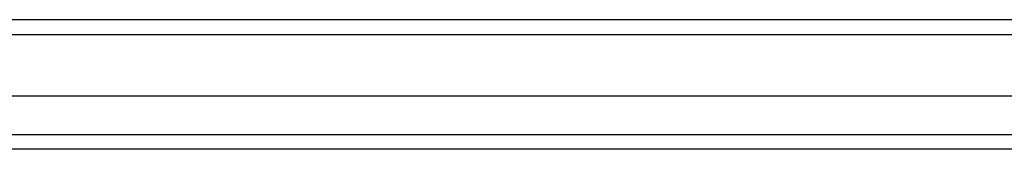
# Model space of a CAD drawing. Header units: inches. Extents: x 40 to 100, y 24.2 to 48.5.
# Tile 12 of 83: x 46.6 to 53.2, y 46.5 to 47.3. Entities that reach past the tile are written whole.
import ezdxf

# ---------------------------------------------------------------- set-up
doc = ezdxf.new("R2010")
doc.units = ezdxf.units.IN
doc.header["$MEASUREMENT"] = 0
doc.layers.add('Visible Edges(ANSI)', color=7, linetype='Continuous', lineweight=25)
doc.layers.add('Visible Tangent Edges(ANSI)', color=7, linetype='Continuous', lineweight=25)

msp = doc.modelspace()

# ---------------------------------------------------------------- linework, layer by layer
at = {"layer": 'Visible Edges(ANSI)'}
for p, q in [((99.9459, 47.3342), (40.1439, 47.3342)), ((99.3362, 46.8224), (40.7535, 46.8224)), ((99.1477, 46.4681), (40.942, 46.4681))]:
    msp.add_line(p, q, dxfattribs=at)
at = {"layer": 'Visible Tangent Edges(ANSI)'}
for p, q in [((40.1439, 47.2352), (99.9459, 47.2352)), ((40.812, 46.5671), (99.2777, 46.5671))]:
    msp.add_line(p, q, dxfattribs=at)

doc.saveas('drawing.dxf')
